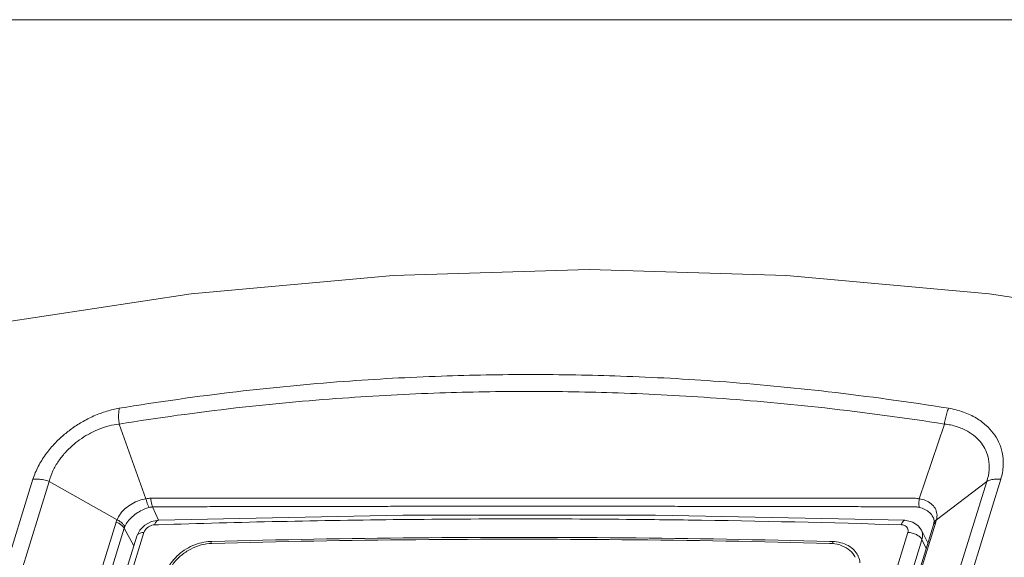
# Model space of a CAD drawing. Header units: millimetres. Extents: x -473 to 23648, y -382 to 1866.
# Tile 83 of 256: x 3190 to 3272, y 602 to 647. Entities that reach past the tile are written whole.
import ezdxf

# ---------------------------------------------------------------- set-up
doc = ezdxf.new("R2010")
doc.units = ezdxf.units.MM
doc.header["$LTSCALE"] = 80
doc.layers.get('0').update_dxf_attribs({"linetype": 'CONTINUOUS'})

msp = doc.modelspace()

# ---------------------------------------------------------------- linework, layer by layer
at = {"lineweight": 0}
msp.add_line((4537.836, 647.262), (2110.224, 647.262), dxfattribs=at)
at = {"color": 0, "linetype": 'Continuous', "lineweight": 0}
for p, q in [((3198.292, 613.564), (3200.519, 607.338)), ((3266.994, 613.564), (3264.902, 607.338)), ((3188.624, 600.925), (3191.11, 608.971)), ((3190.037, 600.941), (3192.46, 608.783)), ((3192.46, 608.783), (3198.108, 605.584)), ((3270.519, 608.783), (3266.33, 605.584)), ((3270.519, 608.783), (3268.033, 600.737)), ((3271.685, 608.971), (3269.262, 601.128)), ((3201.068, 606.654), (3201.573, 605.55)), ((3196.533, 600.532), (3198.033, 605.386)), ((3200.431, 605.143), (3199.996, 604.706)), ((3200.983, 605.434), (3200.431, 605.143)), ((3201.559, 605.543), (3200.983, 605.434)), ((3201.567, 605.175), (3201.242, 605.165)), ((3263.802, 605.537), (3263.702, 605.543)), ((3266.076, 605.159), (3264.576, 600.306)), ((3266.275, 605.386), (3264.775, 600.532)), ((3266.096, 605.226), (3266.076, 605.159)), ((3266.083, 605.736), (3266.084, 605.734)), ((3266.114, 605.296), (3266.096, 605.226)), ((3266.136, 605.454), (3266.114, 605.296)), ((3266.114, 605.296), (3266.114, 605.296)), ((3199.747, 604.209), (3174.233, 521.647)), ((3200.352, 604.535), (3174.838, 521.972)), ((3197.199, 600.032), (3198.699, 604.886)), ((3198.699, 604.886), (3199.499, 603.409)), ((3199.996, 604.706), (3199.746, 604.209)), ((3238.434, 521.972), (3263.948, 604.535)), ((3265.616, 603.672), (3265.072, 604.727)), ((3206.009, 603.776), (3205.892, 603.772)), ((3205.975, 603.603), (3205.892, 603.772)), ((3239.611, 521.36), (3265.125, 603.923)), ((3257.654, 603.772), (3257.435, 603.778)), ((3257.654, 603.772), (3257.753, 603.569)), ((3265.48, 603.229), (3265.125, 603.923))]:
    msp.add_line(p, q, dxfattribs=at)
for points in [[(3237.419, 626.442), (3221.087, 625.953), (3204.282, 624.428), (3188.15, 621.972)], [(3286.936, 621.971), (3270.73, 624.423), (3253.838, 625.951), (3237.419, 626.442)], [(3263.702, 605.543), (3242.945, 605.979), (3221.916, 605.98), (3201.559, 605.543)], [(3265.071, 604.728), (3264.805, 605.089), (3264.354, 605.396), (3263.802, 605.537)], [(3266.083, 605.736), (3266.112, 605.654), (3266.136, 605.454)]]:
    msp.add_lwpolyline(points, dxfattribs=at)
for centre, radius, start, end in [((3201.082, 605.567), 1.086, 90.74241, 105.23166), ((3231.725, -407.76), 1013.42, 88.20832, 89.211798), ((3266.41, 605.055), 0.349, 145.52057, 162.69555), ((3263.004, 606.393), 3.423, 342.88971, 344.63958), ((3258.003, 601.692), 1.738, 26.07765, 32.13257), ((3258.253, 601.853), 1.708, 23.34241, 26.16331)]:
    msp.add_arc(centre, radius, start, end, dxfattribs=at)
for points, start_tangent, end_tangent in [([(3198.297, 614.876), (3208.055, 616.255), (3216.974, 617.111), (3225.118, 617.558), (3232.564, 617.689)], (0.986659, 0.162801), (1, 0)), ([(3232.564, 617.689), (3240.033, 617.558), (3248.255, 617.111), (3257.326, 616.255), (3267.333, 614.876)], (1, 0.000001), (0.987416, -0.158144)), ([(3198.292, 613.564), (3208.01, 614.901), (3216.888, 615.725), (3224.99, 616.154), (3232.397, 616.281)], (0.987153, 0.159777), (1, 0)), ([(3232.397, 616.281), (3239.827, 616.154), (3248.007, 615.725), (3257.032, 614.901), (3266.994, 613.564)], (1, 0), (0.987873, -0.155266)), ([(3191.11, 608.971), (3191.552, 610.036), (3192.157, 611.016), (3192.844, 611.853), (3193.56, 612.554), (3194.31, 613.155), (3195.169, 613.716), (3196.181, 614.235), (3197.272, 614.637), (3198.297, 614.876)], (0.294034, 0.955795), (0.986799, 0.161947)), ([(3198.297, 614.876), (3198.246, 614.477), (3198.244, 614.032), (3198.292, 613.564)], (-0.19996, -0.979804), (0.151087, -0.98852)), ([(3267.333, 614.876), (3267.188, 614.477), (3267.073, 614.032), (3266.994, 613.564)], (-0.393635, -0.919267), (-0.124977, -0.99216)), ([(3267.333, 614.876), (3268.578, 614.558), (3269.652, 614.054), (3270.462, 613.455), (3271.053, 612.812), (3271.497, 612.078), (3271.802, 611.187), (3271.888, 610.121), (3271.685, 608.971)], (0.987881, -0.155216), (-0.297013, -0.954873)), ([(3192.46, 608.783), (3192.777, 609.668), (3193.245, 610.483), (3193.795, 611.178), (3194.38, 611.76), (3194.994, 612.25), (3195.706, 612.704), (3196.546, 613.112), (3197.448, 613.411), (3198.292, 613.564)], (0.234357, 0.972151), (0.994519, 0.10456)), ([(3266.994, 613.564), (3268.018, 613.354), (3268.906, 612.973), (3269.58, 612.493), (3270.066, 611.971), (3270.427, 611.365), (3270.666, 610.625), (3270.715, 609.739), (3270.519, 608.783)], (0.994906, -0.100802), (-0.323536, -0.946216)), ([(3191.11, 608.971), (3191.545, 608.977), (3192.003, 608.914), (3192.46, 608.784)], (0.995076, 0.099118), (0.940976, -0.338474)), ([(3271.685, 608.971), (3271.245, 608.977), (3270.849, 608.914), (3270.519, 608.784)], (-0.995882, 0.090661), (-0.874067, -0.485805)), ([(3198.108, 605.584), (3198.396, 606.083), (3198.827, 606.542), (3199.369, 606.926), (3199.959, 607.197), (3200.519, 607.338)], (0.380529, 0.924769), (0.988103, 0.153793)), ([(3198.75, 605.019), (3199.01, 605.436), (3199.377, 605.832), (3199.83, 606.181), (3200.32, 606.446), (3200.797, 606.616)], (0.429045, 0.903283), (0.964697, 0.263361)), ([(3200.519, 607.338), (3200.723, 607.37), (3200.924, 607.381)], (0.978219, 0.207576), (0.999992, 0.003973)), ([(3200.519, 607.338), (3200.588, 607.067), (3200.683, 606.819), (3200.797, 606.615)], (0.194332, -0.980936), (0.561579, -0.827423)), ([(3200.924, 607.381), (3202.92, 607.384), (3204.766, 607.386), (3206.632, 607.387), (3208.464, 607.387), (3210.21, 607.388), (3211.865, 607.388), (3213.472, 607.388), (3215.182, 607.389), (3217.03, 607.389), (3218.878, 607.389), (3220.739, 607.389), (3222.635, 607.39), (3224.588, 607.39), (3226.606, 607.39), (3228.662, 607.39), (3230.712, 607.39), (3232.683, 607.39)], (0.999998, 0.002181), (1, 0)), ([(3200.924, 607.381), (3200.945, 607.109), (3200.994, 606.86), (3201.068, 606.654)], (0.019809, -0.999804), (0.427202, -0.904156)), ([(3201.068, 606.654), (3203.061, 606.666), (3204.906, 606.675), (3206.771, 606.682), (3208.602, 606.687), (3210.348, 606.691), (3212.003, 606.694), (3213.609, 606.697), (3215.319, 606.7), (3217.167, 606.702), (3219.014, 606.704), (3220.875, 606.706), (3222.771, 606.707), (3224.725, 606.709), (3226.742, 606.71), (3228.798, 606.71), (3230.848, 606.711), (3232.819, 606.711)], (0.99997, 0.007706), (1, 0)), ([(3232.683, 607.39), (3234.729, 607.39), (3236.854, 607.39), (3238.976, 607.39), (3241.066, 607.39), (3243.124, 607.389), (3245.177, 607.389), (3247.263, 607.389), (3249.424, 607.389), (3251.483, 607.388), (3253.299, 607.388), (3255.073, 607.388), (3256.885, 607.387), (3258.737, 607.387), (3260.606, 607.386), (3262.471, 607.384), (3264.492, 607.381)], (1, 0), (0.999998, -0.002167)), ([(3232.819, 606.711), (3234.864, 606.711), (3236.99, 606.71), (3239.112, 606.71), (3241.201, 606.708), (3243.259, 606.707), (3245.312, 606.705), (3247.398, 606.703), (3249.559, 606.701), (3251.617, 606.698), (3253.434, 606.695), (3255.207, 606.691), (3257.018, 606.687), (3258.871, 606.682), (3260.739, 606.675), (3262.603, 606.666), (3264.622, 606.654)], (1, 0), (0.999971, -0.007652)), ([(3264.492, 607.381), (3264.695, 607.37), (3264.902, 607.338)], (0.999992, -0.003908), (0.978714, -0.205231)), ([(3264.622, 606.654), (3264.759, 606.643), (3264.902, 606.616)], (0.999924, -0.01235), (0.968352, -0.249588)), ([(3264.902, 607.338), (3264.869, 607.067), (3264.869, 606.819), (3264.902, 606.615)], (-0.172714, -0.984972), (0.26323, -0.964733)), ([(3264.902, 607.338), (3265.425, 607.197), (3265.887, 606.926), (3266.215, 606.542), (3266.366, 606.083)], (0.988351, -0.152191), (0.119851, -0.992792)), ([(3264.902, 606.616), (3265.364, 606.446), (3265.758, 606.181), (3266.036, 605.832), (3266.083, 605.736)], (0.968153, -0.250361), (0.396067, -0.918222)), ([(3266.366, 606.083), (3266.33, 605.584)], (0.119851, -0.992792), (-0.251178, -0.967941)), ([(3198.033, 605.386), (3198.068, 605.486), (3198.108, 605.584)], (0.296408, 0.955061), (0.412428, 0.91099)), ([(3198.033, 605.386), (3198.316, 605.253), (3198.546, 605.08), (3198.699, 604.886)], (0.940997, -0.338416), (0.476839, -0.878991)), ([(3198.108, 605.585), (3198.383, 605.427), (3198.605, 605.231), (3198.75, 605.019)], (0.90934, -0.416055), (0.430761, -0.902466)), ([(3198.699, 604.886), (3198.722, 604.953), (3198.75, 605.019)], (0.295787, 0.955254), (0.429291, 0.903166)), ([(3201.242, 605.165), (3201.016, 605.128), (3200.794, 605.035), (3200.597, 604.896), (3200.445, 604.724), (3200.352, 604.535)], (-0.999495, -0.031771), (-0.295338, -0.955393)), ([(3201.242, 605.165), (3201.36, 605.415), (3201.511, 605.535)], (0.295925, 0.955211), (0.967386, 0.253308)), ([(3201.511, 605.535), (3201.513, 605.536), (3201.559, 605.541)], (0.967386, 0.253308), (0.999963, -0.008637)), ([(3245.666, 605.564), (3242.469, 605.603), (3221.74, 605.603), (3201.567, 605.175)], (-0.999906, 0.013719), (-0.999491, -0.031897)), ([(3263.41, 605.165), (3263.521, 605.415), (3263.654, 605.536), (3263.701, 605.539)], (0.294545, 0.955637), (0.996331, -0.085581)), ([(3263.948, 604.535), (3263.971, 604.723), (3263.92, 604.896), (3263.801, 605.035), (3263.625, 605.128), (3263.41, 605.165)], (0.295838, 0.955238), (-0.99951, 0.031301)), ([(3266.17, 605.427), (3266.114, 605.296)], (-0.536626, -0.84382), (-0.236625, -0.971601)), ([(3266.275, 605.386), (3266.122, 605.253)], (-0.874067, -0.485805), (-0.567009, -0.823712)), ([(3266.33, 605.585), (3266.17, 605.427)], (-0.834283, -0.551337), (-0.536626, -0.84382)), ([(3266.33, 605.584), (3266.304, 605.486)], (-0.233176, -0.972435), (-0.265651, -0.964069)), ([(3200.352, 604.535), (3200.044, 604.48), (3199.827, 604.346), (3199.747, 604.209)], (-0.999436, -0.033583), (-0.307263, -0.951625)), ([(3263.948, 604.535), (3264.311, 604.48), (3264.659, 604.346), (3264.943, 604.151), (3265.125, 603.923)], (0.999471, -0.032512), (0.455329, -0.890323)), ([(3265.125, 603.923), (3265.177, 604.353), (3265.073, 604.725)], (0.295403, 0.955373), (-0.457701, 0.889106)), ([(3202.28, 601.378), (3202.613, 601.992), (3203.101, 602.561), (3203.712, 603.05), (3204.41, 603.429), (3205.152, 603.675), (3205.892, 603.772)], (0.370495, 0.928834), (0.999629, 0.027244)), ([(3206.011, 603.62), (3205.123, 603.486), (3204.241, 603.14), (3203.454, 602.618), (3202.818, 601.957), (3202.4, 601.226)], (-0.999634, -0.027062), (-0.370232, -0.928939)), ([(3257.435, 603.778), (3240.25, 604.082), (3222.992, 604.082), (3206.009, 603.776)], (-0.999654, 0.026317), (-0.999632, -0.027118)), ([(3257.433, 603.62), (3240.145, 603.925), (3222.999, 603.925), (3206.011, 603.62)], (-0.999652, 0.026362), (-0.999634, -0.027062)), ([(3259.474, 602.617), (3258.98, 603.139), (3258.276, 603.486), (3257.433, 603.62)], (-0.532072, 0.846699), (-0.999652, 0.026362)), ([(3257.654, 603.772), (3258.365, 603.675), (3258.986, 603.43), (3259.476, 603.05), (3259.786, 602.607)], (0.999648, -0.026535), (0.440869, -0.897571)), ([(3259.821, 602.53), (3259.958, 601.992)], (0.396235, -0.918149), (0.094299, -0.995544))]:
    msp.add_spline(points, degree=3, dxfattribs=dict(at, start_tangent=start_tangent, end_tangent=end_tangent))

doc.saveas('drawing.dxf')
